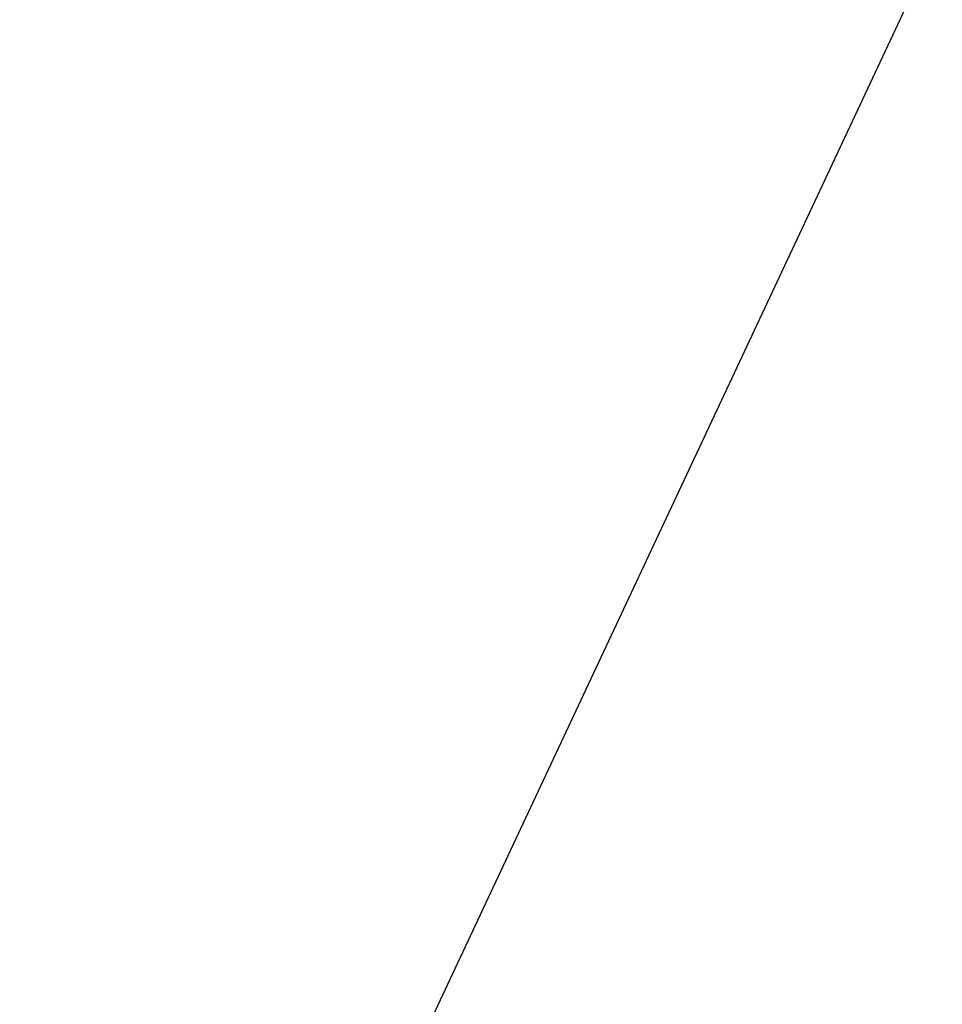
# Model space of a CAD drawing. Header units: millimetres. Extents: x -78 to 106, y -69 to 35.
# Tile 227 of 256: x 74.419 to 74.62, y -33.53 to -33.316. Entities that reach past the tile are written whole.
import ezdxf

# ---------------------------------------------------------------- set-up
doc = ezdxf.new("R2010")
doc.units = ezdxf.units.MM
doc.header["$LTSCALE"] = 25.4
doc.layers.get('0').update_dxf_attribs({"true_color": 0xff5454})

# ---------------------------------------------------------------- blocks, each defined once
blk = doc.blocks.new('LVM-SPOT-L-LED-10147.STL')
at = {"color": 7, "true_color": 0xfefefe}
mesh = blk.add_polyface(dxfattribs=at)
corners = [(68.42564, -38.75778, 40.47057), (70.60983, -38.47328, 43.93368), (69.42471, -38.95434, 42.28863), (67.73312, -37.9073, 38.69878), (71.83806, -37.37262, 45.2073), (67.43069, -36.50548, 37.18697), (72.96126, -35.78511, 45.95588), (67.55481, -34.7214, 36.11749), (73.84395, -33.90223, 46.08912), (68.09052, -32.77026, 35.61932), (74.37966, -31.95108, 45.59096), (68.97321, -30.88737, 35.75256), (74.50378, -30.16701, 44.52147), (70.09641, -29.29986, 36.50114), (74.20135, -28.76519, 43.00966), (71.32465, -28.1992, 37.77476), (73.50883, -27.9147, 41.23788), (72.50977, -27.71814, 39.41982)]
mesh.append_faces([[corners[k] for k in face] for face in [(0, 1, 2), (16, 15, 17)]], dxfattribs={"vtx0": -1, "color": 7})
mesh.append_faces([[corners[k] for k in face] for face in [(1, 3, 4), (4, 5, 6), (6, 7, 8), (8, 9, 10), (10, 11, 12), (12, 13, 14), (14, 15, 16)]], dxfattribs={"vtx0": -1, "vtx1": -1, "color": 7})
mesh.append_faces([[corners[k] for k in face] for face in [(1, 0, 3), (4, 3, 5), (6, 5, 7), (8, 7, 9), (10, 9, 11), (12, 11, 13), (14, 13, 15)]], dxfattribs={"vtx0": -1, "vtx2": -1, "color": 7})
mesh = blk.add_polyface(dxfattribs=at)
corners = [(73.73711, -35.17934, 32.25592), (68.97321, -30.88737, 35.75256), (68.09052, -32.77026, 35.61932), (74.61979, -33.29646, 32.38916)]
mesh.append_faces([[corners[k] for k in face] for face in [(0, 1, 2), (1, 0, 3)]], dxfattribs={"vtx0": -1, "color": 7})

msp = doc.modelspace()

# ---------------------------------------------------------------- block references
at = {"color": 0}
msp.add_blockref('LVM-SPOT-L-LED-10147.STL', (0, 0), dxfattribs=at)

doc.saveas('drawing.dxf')
